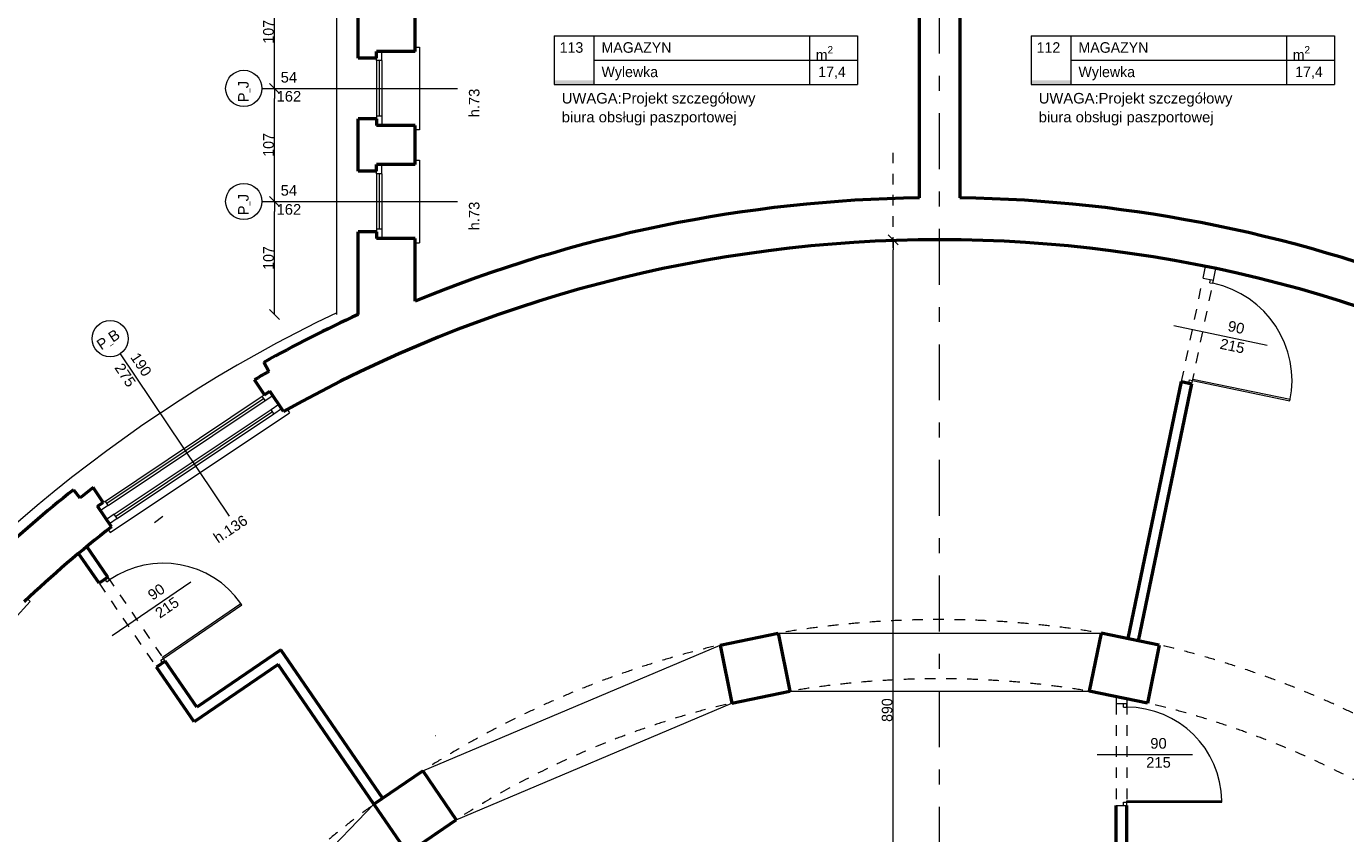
# Model space of a CAD drawing. Header units: inches. Extents: x -21887 to 84279, y -131485 to 67836.
# Tile 199 of 256: x 20093 to 32570, y 19050 to 26687. Entities that reach past the tile are written whole.
import ezdxf

# ---------------------------------------------------------------- set-up
doc = ezdxf.new("R2010")
doc.units = ezdxf.units.IN
doc.header["$MEASUREMENT"] = 0
doc.linetypes.add('Dashed copy', pattern=[200, 100, -100])
doc.linetypes.add('Double Dashed', pattern=[1093.611073, 529.166651, -211.666656, 141.111112, -211.666656])
doc.layers.get('0').update_dxf_attribs({"lineweight": 13})
doc.layers.get('Defpoints').update_dxf_attribs({"lineweight": 13})
for name, color, linetype, lineweight in [('AI_MURY', 7, 'Continuous', 53), ('Dimensioning', 7, 'Continuous', 13), ('DRZWI', 7, 'Continuous', 13), ('dzialowki', 7, 'Continuous', 53), ('nowe scianz', 7, 'Continuous', 13), ('OPISY TABELKI', 7, 'Continuous', 13), ('PODCIAGI', 7, 'Continuous', 13)]:
    doc.layers.add(name, color=color, linetype=linetype, lineweight=lineweight)
doc.styles.add('GENERATED_STYLE_30', font='txt')
doc.styles.add('GENERATED_STYLE_7', font='txt')
doc.styles.add('GENERATED_STYLE_8', font='txt')
doc.styles.add('GENERATED_STYLE_9', font='txt')
doc.styles.add('Style-Courier New', font='txt')
doc.dimstyles.new('Dimstyle_4', dxfattribs={"dimtxt": 100, "dimasz": 95, "dimexe": 0, "dimexo": 0, "dimgap": 0.09, "dimtad": 1, "dimdec": 0, "dimlfac": 0.1, "dimzin": 0, "dimdsep": 46, "dimlunit": 5, "dimtxsty": 'GENERATED_STYLE_7', "dimblk": 'ARROWHEAD_6', "dimcen": 0.09, "dimclrd": 161, "dimclre": 161, "dimclrt": 7, "dimadec": 0, "dimazin": 0, "dimtfac": 1, "dimtdec": 0, "dimtmove": 0, "dimatfit": 3, "dimfxl": 0, "dimtolj": 1, "dimtzin": 0, "dimarcsym": 0})

# ---------------------------------------------------------------- blocks, each defined once
blk = doc.blocks.new('ARROWHEAD_6')
at = {"color": 0, "linetype": 'Continuous'}
for p, q in [((0, 0), (-1, 0)), ((-0.5, -0.5), (0.5, 0.5))]:
    blk.add_line(p, q, dxfattribs=at)
blk = doc.blocks.new('*U426')
at = {"layer": 'Defpoints', "color": 0, "linetype": 'Continuous'}
for p in [(22439, 25031), (22439, 25031), (23231, 23961)]:
    blk.add_point(p, dxfattribs=at)
at = {"layer": 'Dimensioning', "color": 161, "linetype": 'Continuous', "lineweight": -2}
for p, q in [((22439, 24056), (22439, 24936)), ((22439, 23961), (22439, 23961))]:
    blk.add_line(p, q, dxfattribs=at)
at = {"layer": 'Dimensioning', "color": 161, "linetype": 'Continuous', "lineweight": -2, "xscale": 95, "yscale": 95, "zscale": 95}
for p, rotation in [((22439, 25031), 90), ((22439, 23961), 270)]:
    blk.add_blockref('ARROWHEAD_6', p, dxfattribs=dict(at, rotation=rotation))
at = {"layer": 'Dimensioning', "color": 7, "linetype": 'Continuous', "insert": (22383, 24496), "char_height": 100, "attachment_point": 5, "rotation": 90, "style": 'GENERATED_STYLE_7'}
blk.add_mtext('107', dxfattribs=at)
blk = doc.blocks.new('*D2563')
at = {"layer": 'Defpoints'}
for p in [(22439, 25031), (22439, 25031), (22439, 24496), (23231, 23961)]:
    blk.add_point(p, dxfattribs=at)
at = {"layer": 'Dimensioning', "color": 161, "linetype": 'Continuous'}
blk.add_blockref('*U426', (0, 0), dxfattribs=at)
blk = doc.blocks.new('*U427')
at = {"layer": 'Defpoints', "color": 0, "linetype": 'Continuous'}
for p in [(22439, 26101), (22439, 26101), (22439, 25031)]:
    blk.add_point(p, dxfattribs=at)
at = {"layer": 'Dimensioning', "color": 161, "linetype": 'Continuous', "lineweight": -2}
blk.add_line((22439, 25126), (22439, 26006), dxfattribs=at)
at = {"layer": 'Dimensioning', "color": 161, "linetype": 'Continuous', "lineweight": -2, "xscale": 95, "yscale": 95, "zscale": 95}
for p, rotation in [((22439, 26101), 90), ((22439, 25031), 270)]:
    blk.add_blockref('ARROWHEAD_6', p, dxfattribs=dict(at, rotation=rotation))
at = {"layer": 'Dimensioning', "color": 7, "linetype": 'Continuous', "insert": (22383, 25566), "char_height": 100, "attachment_point": 5, "rotation": 90, "style": 'GENERATED_STYLE_7'}
blk.add_mtext('107', dxfattribs=at)
blk = doc.blocks.new('*D2564')
at = {"layer": 'Defpoints'}
for p in [(22439, 26101), (22439, 26101), (22439, 25566), (22439, 25031)]:
    blk.add_point(p, dxfattribs=at)
at = {"layer": 'Dimensioning', "color": 161, "linetype": 'Continuous'}
blk.add_blockref('*U427', (0, 0), dxfattribs=at)
blk = doc.blocks.new('*U428')
at = {"layer": 'Defpoints', "color": 0, "linetype": 'Continuous'}
for p in [(22439, 27170), (22439, 27170), (22439, 26101)]:
    blk.add_point(p, dxfattribs=at)
at = {"layer": 'Dimensioning', "color": 161, "linetype": 'Continuous', "lineweight": -2}
blk.add_line((22439, 26196), (22439, 27075), dxfattribs=at)
at = {"layer": 'Dimensioning', "color": 161, "linetype": 'Continuous', "lineweight": -2, "xscale": 95, "yscale": 95, "zscale": 95}
for p, rotation in [((22439, 27170), 90), ((22439, 26101), 270)]:
    blk.add_blockref('ARROWHEAD_6', p, dxfattribs=dict(at, rotation=rotation))
at = {"layer": 'Dimensioning', "color": 7, "linetype": 'Continuous', "insert": (22383, 26636), "char_height": 100, "attachment_point": 5, "rotation": 90, "style": 'GENERATED_STYLE_7'}
blk.add_mtext('107', dxfattribs=at)
blk = doc.blocks.new('*D2565')
at = {"layer": 'Defpoints'}
for p in [(22439, 27170), (22439, 27170), (22439, 26636), (22439, 26101)]:
    blk.add_point(p, dxfattribs=at)
at = {"layer": 'Dimensioning', "color": 161, "linetype": 'Continuous'}
blk.add_blockref('*U428', (0, 0), dxfattribs=at)
blk = doc.blocks.new('*U920')
at = {"layer": 'Defpoints', "color": 0, "linetype": 'Continuous'}
for p in [(28290, 24669), (28731, 24669), (28391, 15770)]:
    blk.add_point(p, dxfattribs=at)
at = {"layer": 'Dimensioning', "color": 161, "linetype": 'Continuous', "lineweight": -2}
for p, q in [((28290, 24669), (28290, 24669)), ((28290, 15865), (28290, 24574)), ((28290, 15770), (28290, 15770))]:
    blk.add_line(p, q, dxfattribs=at)
at = {"layer": 'Dimensioning', "color": 161, "linetype": 'Continuous', "lineweight": -2, "xscale": 95, "yscale": 95, "zscale": 95}
for p, rotation in [((28290, 24669), 90), ((28290, 15770), 270)]:
    blk.add_blockref('ARROWHEAD_6', p, dxfattribs=dict(at, rotation=rotation))
at = {"layer": 'Dimensioning', "color": 7, "linetype": 'Continuous', "insert": (28234, 20219), "char_height": 100, "attachment_point": 5, "rotation": 90, "style": 'GENERATED_STYLE_7'}
blk.add_mtext('890', dxfattribs=at)
blk = doc.blocks.new('*D3440')
at = {"layer": 'Defpoints'}
for p in [(28290, 24669), (28731, 24669), (28290, 20219), (28391, 15770)]:
    blk.add_point(p, dxfattribs=at)
at = {"layer": 'Dimensioning', "color": 161, "linetype": 'Continuous'}
blk.add_blockref('*U920', (0, 0), dxfattribs=at)

msp = doc.modelspace()

# ---------------------------------------------------------------- hatches: boundary and pattern name
at = {"layer": 'OPISY TABELKI', "extrusion": (0, 0, -1)}
for points in [[(-25460.6, 26136.4), (-25460.6, 26178.5), (-25084.2, 26178.5), (-25084.2, 26136.4)], [(-29971.6, 26136.4), (-29971.6, 26178.5), (-29595.2, 26178.5), (-29595.2, 26136.4)]]:
    msp.add_hatch(color=7, dxfattribs=at).paths.add_polyline_path(points, flags=16)

# ---------------------------------------------------------------- linework, layer by layer
at = {"layer": 'AI_MURY', "color": 7, "linetype": 'Continuous'}
for p, q in [((28540.5, 25065.2), (28540.5, 28350.7)), ((28920.5, 28350.7), (28920.5, 25065.2)), ((23230.5, 26388.2), (23230.5, 26883)), ((23770.5, 26450.7), (23770.5, 26820.5)), ((23404.7, 26388.2), (23230.5, 26388.2)), ((23404.7, 26388.2), (23404.7, 26450.7)), ((23770.5, 26450.7), (23404.7, 26450.7)), ((23404.7, 25813.2), (23230.5, 25813.2)), ((23230.5, 25318.5), (23230.5, 25813.2)), ((23404.7, 25813.2), (23404.7, 25750.7)), ((23770.5, 25750.7), (23404.7, 25750.7)), ((23770.5, 25381), (23770.5, 25750.7)), ((23404.7, 25318.5), (23404.7, 25381)), ((23770.5, 25381), (23404.7, 25381)), ((23404.7, 25318.5), (23230.5, 25318.5)), ((23404.7, 24743.5), (23230.5, 24743.5)), ((23230.5, 23961.2), (23230.5, 24743.5)), ((23404.7, 24743.5), (23404.7, 24681)), ((23770.5, 24681), (23404.7, 24681)), ((23770.5, 24087.7), (23770.5, 24681)), ((22344, 23202.9), (22249.4, 23344.2)), ((22344, 23202.9), (22395.9, 23237.7)), ((22525.8, 23043.5), (22395.9, 23237.7)), ((20537.7, 22303.5), (20599.7, 22225.7)), ((20818.9, 22182.4), (20724.4, 22323.7)), ((20767, 22147.7), (20818.9, 22182.4)), ((20896.9, 21953.5), (20767, 22147.7)), ((26654.8, 20834.2), (27203.6, 20945.5)), ((27203.6, 20945.5), (27314.9, 20396.7)), ((30257.4, 20945.5), (30146.1, 20396.7)), ((30806.3, 20834.2), (30257.4, 20945.5)), ((26654.8, 20834.2), (26766.1, 20285.3)), ((30806.3, 20834.2), (30694.9, 20285.3)), ((26766.1, 20285.3), (27314.9, 20396.7)), ((30694.9, 20285.3), (30146.1, 20396.7)), ((23380.3, 19327.6), (23842.4, 19644.1)), ((23842.4, 19644.1), (24158.8, 19182)), ((23380.3, 19327.6), (23696.7, 18865.6)), ((23696.7, 18865.6), (24158.8, 19182))]:
    msp.add_line(p, q, dxfattribs=at)
at = {"layer": 'AI_MURY', "color": 7, "linetype": 'Dashed copy'}
msp.add_line((22338.4, 23509.3), (22387, 23421.9), dxfattribs=at)
at = {"layer": 'AI_MURY', "color": 7, "linetype": 'Continuous'}
for radius, start, end in [(13055.9, 90.83384, 112.32781), (13055.9, 67.67219, 89.16616), (12658, 90, 119.35284), (12658, 60.64716, 90), (13155.4, 114.71341, 119.06969), (13055.9, 119.06969, 119.76324), (13155.4, 128.51874, 132.87195), (13055.9, 127.82283, 128.51874), (12658, 128.23358, 133.15717)]:
    msp.add_arc((28730.5, 12010.7), radius, start, end, dxfattribs=at)
at = {"layer": 'DRZWI', "color": 251, "linetype": 'Continuous'}
for p, q in [((23030.5, 23961.2), (23030.5, 28150.7)), ((23770.5, 26490.7), (23810.5, 26490.7)), ((23810.5, 26490.7), (23810.5, 25707.9)), ((23770.5, 25710.7), (23810.5, 25710.7)), ((23770.5, 25421), (23810.5, 25421)), ((23810.5, 25421), (23810.5, 24638.2)), ((23770.5, 24641), (23810.5, 24641)), ((20885.9, 21898), (22581.3, 23032.5)), ((22559.1, 23065.7), (22581.3, 23032.5)), ((20863.7, 21931.2), (20885.9, 21898)), ((20128.8, 21247.1), (18753.3, 19740.6)), ((20101.8, 21271.9), (20128.8, 21247.1))]:
    msp.add_line(p, q, dxfattribs=at)
at = {"layer": 'DRZWI', "color": 220, "linetype": 'Continuous'}
for p, q in [((23404.7, 26363.2), (23404.7, 26388.2)), ((23404.7, 26363.2), (23404.7, 25838.2)), ((23454.7, 26363.2), (23404.7, 26363.2)), ((23429.7, 26363.2), (23429.7, 25838.2)), ((23454.7, 26363.2), (23454.7, 26450.7)), ((23454.7, 26363.2), (23454.7, 25838.2)), ((22320.1, 26100.7), (24170.9, 26100.7)), ((23454.7, 25838.2), (23404.7, 25838.2)), ((23404.7, 25838.2), (23404.7, 25813.2)), ((23454.7, 25838.2), (23454.7, 25750.7)), ((23454.7, 25293.5), (23454.7, 25381)), ((23404.7, 25293.5), (23404.7, 25318.5)), ((23404.7, 25293.5), (23404.7, 24768.5)), ((23454.7, 25293.5), (23404.7, 25293.5)), ((23429.7, 25293.5), (23429.7, 24768.5)), ((23454.7, 25293.5), (23454.7, 24768.5)), ((22320.1, 25031), (24170.9, 25031)), ((23454.7, 24768.5), (23404.7, 24768.5)), ((23404.7, 24768.5), (23404.7, 24743.5)), ((23454.7, 24768.5), (23454.7, 24681)), ((20980.6, 23590.6), (22009.9, 22052.4)), ((20980.6, 23590.6), (22009.9, 22052.4)), ((20980.6, 23590.6), (22009.9, 22052.4)), ((20839.7, 22196.3), (22323.2, 23189)), ((20853.6, 22175.5), (22337.1, 23168.2)), ((20867.5, 22154.8), (22351, 23147.4)), ((22323.2, 23189), (22344, 23202.9)), ((22351, 23147.4), (22323.2, 23189)), ((22351, 23147.4), (22423.7, 23196.1)), ((22406.6, 23064.3), (22479.3, 23113)), ((20923.1, 22071.7), (22406.6, 23064.3)), ((20937, 22050.9), (22420.5, 23043.6)), ((20950.9, 22030.1), (22434.4, 23022.8)), ((22434.4, 23022.8), (22406.6, 23064.3)), ((22434.4, 23022.8), (22507.1, 23071.4)), ((20867.5, 22154.8), (20794.8, 22106.1)), ((20839.7, 22196.3), (20818.9, 22182.4)), ((20867.5, 22154.8), (20839.7, 22196.3)), ((20923.1, 22071.7), (20850.4, 22023)), ((20950.9, 22030.1), (20878.2, 21981.4)), ((20950.9, 22030.1), (20923.1, 22071.7))]:
    msp.add_line(p, q, dxfattribs=at)
at = {"layer": 'DRZWI', "color": 12, "linetype": 'Continuous'}
for p, q in [((31222.5, 24306.2), (31245.4, 24416.3)), ((31320.4, 24285.8), (31343.3, 24396.1)), ((31222.5, 24306.2), (31320.4, 24285.8)), ((30399.4, 20345.3), (30399.4, 20276.7)), ((30499.4, 20276.7), (30399.4, 20276.7)), ((30499.4, 20325), (30499.4, 20276.7))]:
    msp.add_line(p, q, dxfattribs=at)
at = {"layer": 'DRZWI', "color": 5, "linetype": 'Continuous'}
for p, q in [((31284.9, 24262.6), (31291, 24292)), ((31284.9, 24262.6), (31314.3, 24256.5)), ((31314.3, 24256.5), (31320.4, 24285.8)), ((32043.2, 23144.8), (32046.2, 23159.4)), ((30469.4, 20246.7), (30469.4, 20276.7)), ((30469.4, 20246.7), (30499.4, 20246.7)), ((30499.4, 20246.7), (30499.4, 20276.7))]:
    msp.add_line(p, q, dxfattribs=at)
at = {"layer": 'DRZWI', "color": 220, "linetype": 'Continuous'}
for centre in [(22148.8, 26100.8), (22148.8, 25031.1), (20885.2, 23732.9)]:
    msp.add_circle(centre, 171.3, dxfattribs=at)
at = {"layer": 'DRZWI', "color": 251, "linetype": 'Continuous'}
msp.add_arc((28730.5, 12012.1), 13254.8, 115.46974, 173.46465, dxfattribs=at)
at = {"layer": 'DRZWI', "color": 7, "linetype": 'Continuous'}
msp.add_open_spline([(21384.3, 22051.3), (21384.3, 22051.3), (21305.8, 21989.3), (21305.8, 21989.3)], degree=3, dxfattribs=at)
msp.add_open_spline([(21384.3, 22051.3), (21384.3, 22051.3), (21305.8, 21989.3), (21305.8, 21989.3)], degree=3, dxfattribs=at)
at = {"layer": 'DRZWI', "color": 254, "linetype": 'Continuous'}
msp.add_open_spline([(23959.6, 19977.3), (23959.6, 19977.3), (23961.3, 19978.5), (23961.3, 19978.5)], degree=3, dxfattribs=at)
msp.add_open_spline([(23959.6, 19977.3), (23959.6, 19977.3), (23961.3, 19978.5), (23961.3, 19978.5)], degree=3, dxfattribs=at)
at = {"layer": 'dzialowki', "color": 12, "linetype": 'Continuous'}
for p, q in [((30513.5, 20897.3), (31018.9, 23327.2)), ((30610.7, 20873.8), (31116.8, 23306.8)), ((31018.9, 23327.2), (31116.8, 23306.8)), ((20862.9, 21475.1), (20664, 21765.5)), ((20780.3, 21418.6), (20586.8, 21701.2)), ((20862.9, 21475.1), (20780.3, 21418.6)), ((22499.8, 20790.4), (21704.7, 20245.9)), ((23462.8, 19384.1), (22499.8, 20790.4)), ((21405.3, 20683.1), (21322.8, 20626.5)), ((21678.7, 20106.9), (21322.8, 20626.5)), ((21704.7, 20245.9), (21405.3, 20683.1)), ((22473.8, 20651.4), (21678.7, 20106.9)), ((23380.3, 19327.6), (22473.8, 20651.4)), ((30399.4, 15676.5), (30399.4, 19316.7)), ((30499.4, 9570.3), (30499.4, 19316.7))]:
    msp.add_line(p, q, dxfattribs=at)
at = {"layer": 'OPISY TABELKI', "color": 7, "linetype": 'Continuous'}
for p, q in [((25084.2, 26597.1), (27953.9, 26597.1)), ((25084.2, 26597.1), (25084.2, 26136.4)), ((25460.6, 26597.1), (25460.6, 26136.4)), ((27499.9, 26597.1), (27499.9, 26136.4)), ((27953.9, 26597.1), (27953.9, 26136.4)), ((29595.2, 26597.1), (32464.9, 26597.1)), ((29595.2, 26597.1), (29595.2, 26136.4)), ((29971.6, 26597.1), (29971.6, 26136.4)), ((32010.9, 26597.1), (32010.9, 26136.4)), ((32464.9, 26597.1), (32464.9, 26136.4)), ((25460.6, 26366.8), (27953.9, 26366.8)), ((29971.6, 26366.8), (32464.9, 26366.8)), ((25084.2, 26136.4), (27953.9, 26136.4)), ((29595.2, 26136.4), (32464.9, 26136.4))]:
    msp.add_line(p, q, dxfattribs=at)
at = {"layer": 'PODCIAGI', "color": 7, "linetype": 'Double Dashed'}
msp.add_line((28730.5, -51215.4), (28730.5, 65607.1), dxfattribs=at)
at = {"layer": 'PODCIAGI', "color": 9, "linetype": 'Dashed copy'}
msp.add_line((28290, 8592.3), (28290, 25548.8), dxfattribs=at)
at = {"layer": 'PODCIAGI', "color": 12, "linetype": 'Dashed copy'}
for p, q in [((31018.9, 23327.2), (31222.5, 24306.2)), ((31116.8, 23306.8), (31320.4, 24285.8))]:
    msp.add_line(p, q, dxfattribs=at)
at = {"layer": 'PODCIAGI', "color": 5, "linetype": 'Continuous'}
for p, q in [((31827.3, 23669.7), (30946.2, 23853)), ((31087.4, 23312.9), (31093.5, 23342.3)), ((31093.5, 23342.3), (31122.9, 23336.2)), ((31116.8, 23306.8), (31122.9, 23336.2)), ((31122.9, 23336.2), (31125.9, 23350.9)), ((31122.9, 23336.2), (32043.2, 23144.8)), ((31125.9, 23350.9), (32046.2, 23159.4)), ((20879.8, 21450.4), (20862.9, 21475.1)), ((20855.1, 21433.4), (20838.1, 21458.2)), ((20855.1, 21433.4), (20879.8, 21450.4)), ((21647.1, 21430.4), (20904.5, 20921.9)), ((21379.9, 20720.2), (22122.4, 21228.7)), ((21388.3, 20707.8), (22130.9, 21216.3)), ((22130.9, 21216.3), (22122.4, 21228.7)), ((21388.3, 20707.8), (21379.9, 20720.2)), ((21363.6, 20690.9), (21388.3, 20707.8)), ((21380.5, 20666.1), (21363.6, 20690.9)), ((21405.3, 20683.1), (21388.3, 20707.8)), ((31121.2, 19796.7), (30221.2, 19796.7)), ((30469.4, 19346.7), (30499.4, 19346.7)), ((30469.4, 19316.7), (30469.4, 19346.7)), ((30499.4, 19361.7), (31399.4, 19361.7)), ((30499.4, 19346.7), (30499.4, 19361.7)), ((30499.4, 19346.7), (31399.4, 19346.7)), ((30499.4, 19316.7), (30499.4, 19346.7)), ((31399.4, 19346.7), (31399.4, 19361.7))]:
    msp.add_line(p, q, dxfattribs=at)
at = {"layer": 'PODCIAGI', "color": 5, "linetype": 'Dashed copy'}
for p, q in [((20862.9, 21475.1), (21405.3, 20683.1)), ((20780.3, 21418.6), (21322.8, 20626.5)), ((30399.4, 20276.7), (30399.4, 19316.7)), ((30499.4, 20276.7), (30499.4, 19316.7))]:
    msp.add_line(p, q, dxfattribs=at)
at = {"layer": 'PODCIAGI', "color": 9, "linetype": 'Continuous'}
for p, q in [((27203.6, 20945.5), (30257.4, 20945.5)), ((23842.4, 19644.1), (26654.8, 20834.2)), ((27314.9, 20396.7), (30146.1, 20396.7)), ((24158.8, 19182), (26766.1, 20285.3)), ((21254.1, 17135.6), (23380.3, 19327.6))]:
    msp.add_line(p, q, dxfattribs=at)
at = {"layer": 'PODCIAGI', "color": 12, "linetype": 'Continuous'}
msp.add_line((30399.4, 19316.7), (30499.4, 19316.7), dxfattribs=at)
at = {"layer": 'PODCIAGI', "color": 7, "linetype": 'Continuous'}
for centre, radius, start, end in [((31122.9, 23336.2), 940, 348.25067, 78.25067), ((21388.3, 20707.8), 900.1, 35.35928, 124.40443), ((30499.4, 19346.7), 900.1, 0.95484, 90)]:
    msp.add_arc(centre, radius, start, end, dxfattribs=at)
at = {"layer": 'PODCIAGI', "color": 7, "linetype": 'Dashed copy'}
for radius in [9064.3, 8504.6]:
    msp.add_arc((28730.5, 12010.7), radius, 0, 180, dxfattribs=at)

# ---------------------------------------------------------------- texts
at = {"layer": 'DRZWI', "color": 220, "char_height": 100, "width": 355.178, "attachment_point": 2, "line_spacing_factor": 1.079252, "style": 'GENERATED_STYLE_7'}
for insert in [(22575.6, 26255.8), (22575.6, 25186)]:
    msp.add_mtext('\\fArial|b0|i0|c238|p39;54\\P162', dxfattribs=dict(at, insert=insert))
at = {"layer": 'DRZWI', "color": 220, "char_height": 100, "attachment_point": 1, "style": 'GENERATED_STYLE_7'}
for s, insert, width, rotation in [('\\fArial|b0|i0|c238|p39;P\\H50.000000;_\\H100.000000;J', (22095.3, 25969.7), 460.117, 90), ('\\fArial|b0|i0|c238|p39;h.73', (24278.2, 25826.5), 460.863, 90), ('\\fArial|b0|i0|c238|p39;P\\H50.000000;_\\H100.000000;J', (22095.3, 24900), 460.117, 90), ('\\fArial|b0|i0|c238|p39;h.73', (24278.2, 24756.8), 460.863, 90), ('\\fArial|b0|i0|c238|p39;\\H100.000000;P\\H50.000000;_\\H100.000000;B', (20745.7, 23704), 460.117, 33.78843), ('\\fArial|b0|i0|c238|p39;\\H100.000000;h.136', (21850.2, 21876.6), 769.864, 33.78843)]:
    msp.add_mtext(s, dxfattribs=dict(at, insert=insert, width=width, rotation=rotation))
at = {"layer": 'DRZWI', "color": 220, "insert": (21154.9, 23613.5), "char_height": 100, "width": 355.178, "attachment_point": 1, "rotation": 303.78843, "line_spacing_factor": 1.079165, "style": 'GENERATED_STYLE_7'}
msp.add_mtext('\\fArial|b0|i0|c238|p39;\\H100.000000;190\\P275', dxfattribs=at)
at = {"layer": 'nowe scianz', "color": 7, "char_height": 100, "width": 3058.245, "attachment_point": 1, "line_spacing_factor": 1.067982, "style": 'GENERATED_STYLE_30'}
for insert in [(25156.5, 26057.7), (29667.4, 26057.7)]:
    msp.add_mtext('\\fArial|b0|i0|c238|p39;UWAGA:Projekt szczegółowy \\Pbiura obsługi paszportowej', dxfattribs=dict(at, insert=insert))
at = {"layer": 'OPISY TABELKI', "color": 7, "char_height": 100, "attachment_point": 1}
for s, insert, width, style in [('113', (25136.8, 26537.7), 323.775, 'GENERATED_STYLE_8'), ('MAGAZYN ', (25532.5, 26537.7), 2409.415, 'GENERATED_STYLE_9'), ('\\A1;m\\H70.000000;\\S2^  ;', (27558.8, 26501), 323.775, 'GENERATED_STYLE_9'), ('112', (29647.8, 26537.7), 323.775, 'GENERATED_STYLE_8'), ('MAGAZYN ', (30043.5, 26537.7), 2409.415, 'GENERATED_STYLE_9'), ('\\A1;m\\H70.000000;\\S2^  ;', (32069.8, 26501), 323.775, 'GENERATED_STYLE_9'), ('Wylewka ', (25532.5, 26307.3), 2409.415, 'GENERATED_STYLE_9'), ('17,4     ', (27582.4, 26307.3), 424.969, 'GENERATED_STYLE_9'), ('Wylewka ', (30043.5, 26307.3), 2409.415, 'GENERATED_STYLE_9'), ('17,4     ', (32093.4, 26307.3), 424.969, 'GENERATED_STYLE_9')]:
    msp.add_mtext(s, dxfattribs=dict(at, insert=insert, width=width, style=style))
at = {"layer": 'PODCIAGI', "color": 5, "char_height": 100, "width": 704.483, "attachment_point": 2, "line_spacing_factor": 1.079165, "style": 'GENERATED_STYLE_7'}
for s, insert, rotation in [('\\fArial|b0|i0|c238|p39;90\\P215', (31545.4, 23889.3), 348.25067), ('\\fArial|b0|i0|c238|p39;\\H100.000000;90\\P215', (21293.4, 21379.2), 34.40443)]:
    msp.add_mtext(s, dxfattribs=dict(at, insert=insert, rotation=rotation))
at = {"layer": 'PODCIAGI', "color": 5, "insert": (30800.4, 19954.3), "char_height": 100, "width": 704.483, "attachment_point": 2, "line_spacing_factor": 1.079165, "style": 'GENERATED_STYLE_7'}
msp.add_mtext('\\fArial|b0|i0|c238|p39;90\\P215', dxfattribs=at)

# ---------------------------------------------------------------- dimensions: what is measured, and where the dimension line sits
at = {"layer": 'Dimensioning', "color": 161, "linetype": 'Continuous'}
for base, p1, p2, picture, middle in [((22439.3, 27170.5), (22439.3, 26100.7), (22439.3, 27170.5), '*D2565', (22439.3, 26635.6)), ((22439.3, 26100.7), (22439.3, 25031), (22439.3, 26100.7), '*D2564', (22439.3, 25565.8)), ((22439.3, 25031), (23230.5, 23961.2), (22439.3, 25031), '*D2563', (22439.3, 24496.1)), ((28290, 24668.7), (28390.5, 15770.3), (28730.5, 24668.7), '*D3440', (28290, 20219.5))]:
    dim = msp.add_linear_dim(base=base, p1=p1, p2=p2, angle=90, dimstyle='Dimstyle_4', override={"dimtxsty": 'Style-Courier New', "dimclrd": 0, "dimclre": 161, "dimlwe": 0}, dxfattribs=at)
    dim.commit()
    dim.dimension.update_dxf_attribs({"geometry": picture, "text_midpoint": middle, "dimtype": 128})

doc.saveas('drawing.dxf')
